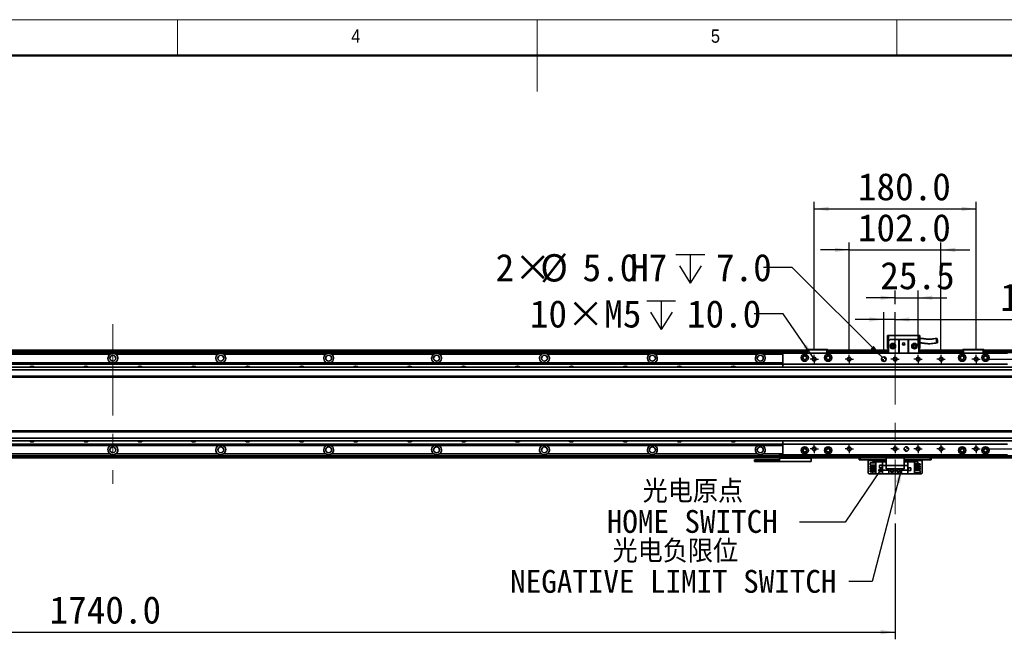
# Model space of a CAD drawing. Header units: millimetres. Extents: x 40 to 3320, y 40 to 2336.
# Tile 7 of 10: x 1105 to 2200, y 1647 to 2336. Entities that reach past the tile are written whole.
import ezdxf

# ---------------------------------------------------------------- set-up
doc = ezdxf.new("R2010")
doc.units = ezdxf.units.MM
doc.header["$LTSCALE"] = 8
doc.linetypes.add('CENTERX2', pattern=[20.32, 12.7, -2.54, 2.54, -2.54])
doc.layers.add('黑色实线', color=7, linetype='Continuous')
doc.styles.add('SLDTEXTSTYLE1', font='Gothic.ttf', dxfattribs={"width": 0.913})
doc.styles.add('SLDTEXTSTYLE8', font='txt')
doc.styles.add('SLDTEXTSTYLE9', font='txt', dxfattribs={"bigfont": 'bigfont'})
doc.dimstyles.new('SLDDIMSTYLE0', dxfattribs={"dimtxt": 30.4, "dimasz": 16, "dimexe": 0, "dimexo": 0.0625, "dimgap": 7.6, "dimtad": 2, "dimdec": 1, "dimrnd": 1e-09, "dimzin": 4, "dimdsep": 46, "dimtxsty": 'SLDTEXTSTYLE8', "dimsah": 1, "dimcen": 0.09, "dimadec": 0, "dimazin": 1, "dimtfac": 1, "dimtdec": 1, "dimtmove": 0, "dimatfit": 0, "dimfxl": 0, "dimfrac": 2, "dimtolj": 1, "dimtzin": 12, "dimarcsym": 0})
doc.dimstyles.new('SLDDIMSTYLE1', dxfattribs={"dimtxt": 30.4, "dimasz": 16, "dimexe": 0, "dimexo": 0.0625, "dimgap": 7.6, "dimtad": 2, "dimdec": 1, "dimrnd": 1e-09, "dimzin": 12, "dimdsep": 46, "dimtxsty": 'SLDTEXTSTYLE8', "dimsah": 1, "dimcen": 0.09, "dimadec": 0, "dimazin": 3, "dimtfac": 1, "dimtdec": 1, "dimtmove": 0, "dimatfit": 0, "dimfxl": 0, "dimfrac": 2, "dimtolj": 1, "dimtzin": 12, "dimarcsym": 0})
doc.dimstyles.new('SLDDIMSTYLE2', dxfattribs={"dimtxt": 0.18, "dimasz": 16, "dimexe": 0, "dimexo": 0.0625, "dimgap": 0, "dimtad": 0, "dimtih": 1, "dimtoh": 1, "dimdec": 0, "dimrnd": 1e-09, "dimzin": 0, "dimdsep": 46, "dimtxsty": 'Standard', "dimsah": 1, "dimcen": 0.09, "dimadec": 0, "dimazin": 0, "dimtfac": 16, "dimtdec": 0, "dimtofl": 0, "dimtmove": 0, "dimatfit": 3, "dimfxl": 0, "dimfrac": 2, "dimtolj": 1, "dimtzin": 0, "dimarcsym": 0})
doc.dimstyles.new('SLDDIMSTYLE3', dxfattribs={"dimtxt": 30.4, "dimasz": 16, "dimexe": 0, "dimexo": 0.0625, "dimgap": 7.6, "dimtad": 0, "dimtih": 1, "dimtoh": 1, "dimdec": 1, "dimrnd": 1e-09, "dimzin": 4, "dimdsep": 46, "dimtxsty": 'SLDTEXTSTYLE8', "dimsah": 1, "dimcen": 0, "dimadec": 0, "dimazin": 1, "dimtfac": 1, "dimtdec": 1, "dimtofl": 0, "dimtmove": 0, "dimatfit": 3, "dimfxl": 0, "dimfrac": 2, "dimtolj": 1, "dimtzin": 12, "dimarcsym": 0})
doc.dimstyles.new('SLDDIMSTYLE4', dxfattribs={"dimtxt": 30.4, "dimasz": 16, "dimexe": 0, "dimexo": 0.0625, "dimgap": 7.6, "dimtad": 0, "dimtih": 1, "dimtoh": 1, "dimdec": 1, "dimrnd": 1e-09, "dimzin": 12, "dimdsep": 46, "dimtxsty": 'SLDTEXTSTYLE8', "dimsah": 1, "dimcen": 0, "dimadec": 0, "dimazin": 3, "dimtfac": 1, "dimtdec": 1, "dimtofl": 0, "dimtmove": 0, "dimatfit": 3, "dimfxl": 0, "dimfrac": 2, "dimtolj": 1, "dimtzin": 12, "dimarcsym": 0})
doc.dimstyles.new('SLDDIMSTYLE5', dxfattribs={"dimtxt": 30.4, "dimasz": 16, "dimexe": 0, "dimexo": 0.0625, "dimgap": 7.6, "dimtad": 2, "dimdec": 1, "dimrnd": 1e-09, "dimzin": 4, "dimdsep": 46, "dimtxsty": 'SLDTEXTSTYLE8', "dimsah": 1, "dimcen": 0.09, "dimadec": 0, "dimazin": 1, "dimtfac": 1, "dimtdec": 1, "dimtofl": 0, "dimtmove": 0, "dimatfit": 3, "dimfxl": 0, "dimfrac": 2, "dimtolj": 1, "dimtzin": 12, "dimarcsym": 0})
doc.dimstyles.new('SLDDIMSTYLE6', dxfattribs={"dimtxt": 0.18, "dimasz": 4.8, "dimexe": 0, "dimexo": 0.0625, "dimgap": 0, "dimtad": 0, "dimtih": 1, "dimtoh": 1, "dimdec": 0, "dimrnd": 1e-09, "dimzin": 0, "dimdsep": 46, "dimtxsty": 'Standard', "dimblk1": 'DOT', "dimblk2": 'DOT', "dimsah": 1, "dimcen": 0.09, "dimadec": 0, "dimazin": 0, "dimtfac": 4.8, "dimtdec": 0, "dimtofl": 0, "dimtmove": 0, "dimatfit": 3, "dimldrblk": 'DOT', "dimfxl": 0, "dimfrac": 2, "dimtolj": 1, "dimtzin": 0, "dimarcsym": 0})

# ---------------------------------------------------------------- blocks, each defined once
blk = doc.blocks.new('_D_7')
at = {"layer": '黑色实线'}
for p, q in [((2027.2, 1968.5), (2027.2, 2087.9)), ((2129.2, 1968.5), (2129.2, 2087.9)), ((2027.2, 2079.9), (1995.2, 2079.9)), ((2027.2, 2079.9), (2129.2, 2079.9)), ((2129.2, 2079.9), (2161.2, 2079.9))]:
    blk.add_line(p, q, dxfattribs=at)
for points in [[(2027.2, 2079.9), (2011.2, 2082.3), (2011.2, 2077.5)], [(2129.2, 2079.9), (2145.2, 2077.5), (2145.2, 2082.3)]]:
    blk.add_solid(points, dxfattribs=at)
at = {"layer": '黑色实线', "insert": (2036.8, 2119.8), "char_height": 30.4, "attachment_point": 1, "style": 'SLDTEXTSTYLE8'}
blk.add_mtext('102.0', dxfattribs=at)
blk = doc.blocks.new('_D_8')
at = {"layer": '黑色实线'}
for p, q in [((1988.2, 1968.5), (1988.2, 2133.5)), ((1988.2, 2125.5), (2168.2, 2125.5)), ((2168.2, 1968.5), (2168.2, 2133.5))]:
    blk.add_line(p, q, dxfattribs=at)
for points in [[(1988.2, 2125.5), (2004.2, 2123.1), (2004.2, 2127.9)], [(2168.2, 2125.5), (2152.2, 2127.9), (2152.2, 2123.1)]]:
    blk.add_solid(points, dxfattribs=at)
at = {"layer": '黑色实线', "insert": (2036.8, 2165.4), "char_height": 30.4, "attachment_point": 1, "style": 'SLDTEXTSTYLE8'}
blk.add_mtext('180.0', dxfattribs=at)
blk = doc.blocks.new('_D_9')
at = {"layer": '黑色实线'}
for p, q in [((2336.2, 1958.4), (2336.2, 1990.4)), ((2178.4, 1958.4), (2344.2, 1958.4)), ((2336.2, 1958.4), (2336.2, 1858.4)), ((2178.4, 1858.4), (2344.2, 1858.4)), ((2336.2, 1858.4), (2336.2, 1826.4))]:
    blk.add_line(p, q, dxfattribs=at)
for points in [[(2336.2, 1958.4), (2338.6, 1974.4), (2333.8, 1974.4)], [(2336.2, 1858.4), (2333.8, 1842.4), (2338.6, 1842.4)]]:
    blk.add_solid(points, dxfattribs=at)
at = {"layer": '黑色实线', "insert": (2296.4, 1852.3), "char_height": 30.4, "attachment_point": 1, "rotation": 90, "style": 'SLDTEXTSTYLE8'}
blk.add_mtext('100.0', dxfattribs=at)
blk = doc.blocks.new('SW_SYMBOL_HOLE_DEPTH')
at = {"layer": '黑色实线', "color": 0}
for p, q in [((0, 7000), (6400, 7000)), ((3200, 7000), (3200, 600)), ((800, 4440), (3200, 600)), ((5600, 4440), (3200, 600))]:
    blk.add_line(p, q, dxfattribs=at)
blk = doc.blocks.new('_D_10')
at = {"layer": '黑色实线'}
for p, q in [((1963.9, 2060.2), (1931.9, 2060.2)), ((2064, 1960.1), (1963.9, 2060.2))]:
    blk.add_line(p, q, dxfattribs=at)
blk.add_solid([(2064, 1960.1), (2054.4, 1973.1), (2051, 1969.7)], dxfattribs=at)
at = {"layer": '黑色实线', "xscale": 0.004985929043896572, "yscale": 0.004985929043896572, "zscale": 0.004985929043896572}
blk.add_blockref('SW_SYMBOL_HOLE_DEPTH', (1834.5, 2040), dxfattribs=at)
at = {"layer": '黑色实线', "char_height": 30.4, "attachment_point": 1, "style": 'SLDTEXTSTYLE8'}
for s, insert in [('2×', (1633.9, 2075.4)), ('%%c', (1683.6, 2075.1)), ('5.0', (1730.6, 2075.4)), ('H7', (1783.5, 2075.4)), ('7.0', (1879, 2075.4))]:
    blk.add_mtext(s, dxfattribs=dict(at, insert=insert))
blk = doc.blocks.new('_D_11')
at = {"layer": '黑色实线'}
for p, q in [((2078.2, 2026.6), (2046.2, 2026.6)), ((2078.2, 2019.5), (2078.2, 2034.6)), ((2078.2, 2026.6), (2103.7, 2026.6)), ((2103.7, 1973.2), (2103.7, 2034.6)), ((2103.7, 2026.6), (2135.7, 2026.6))]:
    blk.add_line(p, q, dxfattribs=at)
for points in [[(2078.2, 2026.6), (2062.2, 2029), (2062.2, 2024.2)], [(2103.7, 2026.6), (2119.7, 2024.2), (2119.7, 2029)]]:
    blk.add_solid(points, dxfattribs=at)
at = {"layer": '黑色实线', "insert": (2061.7, 2066.5), "char_height": 30.4, "attachment_point": 1, "style": 'SLDTEXTSTYLE8'}
blk.add_mtext('25.5', dxfattribs=at)
blk = doc.blocks.new('_D_12')
at = {"layer": '黑色实线'}
for p, q in [((2065.7, 1968.5), (2065.7, 2010.5)), ((2078.2, 1973.2), (2078.2, 2010.5)), ((2065.7, 2002.5), (2033.7, 2002.5)), ((2078.2, 2002.5), (2065.7, 2002.5)), ((2078.2, 2002.5), (2270.2, 2002.5))]:
    blk.add_line(p, q, dxfattribs=at)
for points in [[(2065.7, 2002.5), (2049.7, 2004.9), (2049.7, 2000.1)], [(2078.2, 2002.5), (2094.2, 2000.1), (2094.2, 2004.9)]]:
    blk.add_solid(points, dxfattribs=at)
at = {"layer": '黑色实线', "insert": (2195.3, 2042.4), "char_height": 30.4, "attachment_point": 1, "style": 'SLDTEXTSTYLE8'}
blk.add_mtext('12.5', dxfattribs=at)
blk = doc.blocks.new('_D_13')
at = {"layer": '黑色实线'}
for p, q in [((1953.6, 2008.6), (1921.6, 2008.6)), ((1987.1, 1960.1), (1953.6, 2008.6))]:
    blk.add_line(p, q, dxfattribs=at)
blk.add_solid([(1987.1, 1960.1), (1979.9, 1974.6), (1976, 1971.9)], dxfattribs=at)
at = {"layer": '黑色实线', "xscale": 0.004985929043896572, "yscale": 0.004985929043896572, "zscale": 0.004985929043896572}
blk.add_blockref('SW_SYMBOL_HOLE_DEPTH', (1802.2, 1988.4), dxfattribs=at)
at = {"layer": '黑色实线', "char_height": 30.4, "attachment_point": 1, "style": 'SLDTEXTSTYLE8'}
for s, insert in [('10×M5', (1672, 2023.9)), ('10.0', (1846.7, 2023.9))]:
    blk.add_mtext(s, dxfattribs=dict(at, insert=insert))
blk = doc.blocks.new('_D_20')
at = {"layer": '黑色实线'}
for p, q in [((2078.2, 1775.6), (2078.2, 1646.6)), ((338.2, 1771.8), (338.2, 1646.6)), ((338.2, 1654.6), (2078.2, 1654.6))]:
    blk.add_line(p, q, dxfattribs=at)
for points in [[(338.2, 1654.6), (354.2, 1652.2), (354.2, 1657)], [(2078.2, 1654.6), (2062.2, 1657), (2062.2, 1652.2)]]:
    blk.add_solid(points, dxfattribs=at)
at = {"layer": '黑色实线', "insert": (1137.8, 1694.5), "char_height": 30.4, "attachment_point": 1, "style": 'SLDTEXTSTYLE8'}
blk.add_mtext('1740.0', dxfattribs=at)
blk = doc.blocks.new('SW_NOTE_5')
at = {"layer": '黑色实线', "color": 0, "char_height": 25.4, "attachment_point": 2}
for s, insert, style in [('光电原点', (-118.5, 46.9), 'SLDTEXTSTYLE9'), ('HOME SWITCH', (-119.2, 13.4), 'SLDTEXTSTYLE8')]:
    blk.add_mtext(s, dxfattribs=dict(at, insert=insert, style=style))
blk = doc.blocks.new('_DOT')
at = {"color": 0, "linetype": 'ByBlock', "lineweight": -2}
blk.add_line((-0.5, 0), (-1, 0), dxfattribs=at)
at = {"color": 0, "linetype": 'ByBlock', "const_width": 0.5}
blk.add_lwpolyline([(-0.25, 0, 1), (0.25, 0, 1)], format="xyb", close=True, dxfattribs=at)
blk = doc.blocks.new('SW_NOTE_6')
at = {"layer": '黑色实线', "color": 0, "char_height": 25.4, "attachment_point": 2}
for s, insert, style in [('光电负限位', (-193, 46.4), 'SLDTEXTSTYLE9'), ('NEGATIVE LIMIT SWITCH', (-195.3, 12.8), 'SLDTEXTSTYLE8')]:
    blk.add_mtext(s, dxfattribs=dict(at, insert=insert, style=style))
blk = doc.blocks.new('SW_CENTERMARKSYMBOL_0')
at = {"layer": '黑色实线', "color": 0}
for p, q in [((-2.54, 0), (-4.64, 0)), ((0, 0), (-2.54, 0)), ((0, 2.54), (0, 4.64)), ((0, 0), (0, 2.54)), ((0, 0), (0, -2.54)), ((0, 0), (2.54, 0)), ((2.54, 0), (4.64, 0)), ((0, -2.54), (0, -4.64))]:
    blk.add_line(p, q, dxfattribs=at)
blk = doc.blocks.new('SW_CENTERMARKSYMBOL_1')
at = {"layer": '黑色实线', "color": 0}
for p, q in [((-2.54, 0), (-4.64, 0)), ((0, 0), (-2.54, 0)), ((0, 2.54), (0, 4.64)), ((0, 0), (0, 2.54)), ((0, 0), (0, -2.54)), ((0, 0), (2.54, 0)), ((2.54, 0), (4.64, 0)), ((0, -2.54), (0, -4.64))]:
    blk.add_line(p, q, dxfattribs=at)
blk = doc.blocks.new('SW_CENTERMARKSYMBOL_2')
at = {"layer": '黑色实线', "color": 0}
for p, q in [((-2.54, 0), (-4.64, 0)), ((0, 0), (-2.54, 0)), ((0, 2.54), (0, 4.64)), ((0, 0), (0, 2.54)), ((0, 0), (0, -2.54)), ((0, 0), (2.54, 0)), ((2.54, 0), (4.64, 0)), ((0, -2.54), (0, -4.64))]:
    blk.add_line(p, q, dxfattribs=at)
blk = doc.blocks.new('SW_CENTERMARKSYMBOL_3')
at = {"layer": '黑色实线', "color": 0}
for p, q in [((-2.54, 0), (-4.64, 0)), ((0, 0), (-2.54, 0)), ((0, 2.54), (0, 4.64)), ((0, 0), (0, 2.54)), ((0, 0), (0, -2.54)), ((0, 0), (2.54, 0)), ((2.54, 0), (4.64, 0)), ((0, -2.54), (0, -4.64))]:
    blk.add_line(p, q, dxfattribs=at)
blk = doc.blocks.new('SW_CENTERMARKSYMBOL_4')
at = {"layer": '黑色实线', "color": 0}
for p, q in [((-2.54, 0), (-4.64, 0)), ((0, 0), (-2.54, 0)), ((0, 2.54), (0, 4.64)), ((0, 0), (0, 2.54)), ((0, 0), (0, -2.54)), ((0, 0), (2.54, 0)), ((2.54, 0), (4.64, 0)), ((0, -2.54), (0, -4.64))]:
    blk.add_line(p, q, dxfattribs=at)
blk = doc.blocks.new('SW_CENTERMARKSYMBOL_5')
at = {"layer": '黑色实线', "color": 0}
for p, q in [((-2.54, 0), (-4.64, 0)), ((0, 0), (-2.54, 0)), ((0, 2.54), (0, 4.64)), ((0, 0), (0, 2.54)), ((0, 0), (0, -2.54)), ((0, 0), (2.54, 0)), ((2.54, 0), (4.64, 0)), ((0, -2.54), (0, -4.64))]:
    blk.add_line(p, q, dxfattribs=at)
blk = doc.blocks.new('SW_CENTERMARKSYMBOL_6')
at = {"layer": '黑色实线', "color": 0}
for p, q in [((-2.54, 0), (-4.64, 0)), ((0, 0), (-2.54, 0)), ((0, 2.54), (0, 4.64)), ((0, 0), (0, 2.54)), ((0, 0), (0, -2.54)), ((0, 0), (2.54, 0)), ((2.54, 0), (4.64, 0)), ((0, -2.54), (0, -4.64))]:
    blk.add_line(p, q, dxfattribs=at)
blk = doc.blocks.new('SW_CENTERMARKSYMBOL_7')
at = {"layer": '黑色实线', "color": 0}
for p, q in [((-2.54, 0), (-4.64, 0)), ((0, 0), (-2.54, 0)), ((0, 2.54), (0, 4.64)), ((0, 0), (0, 2.54)), ((0, 0), (0, -2.54)), ((0, 0), (2.54, 0)), ((2.54, 0), (4.64, 0)), ((0, -2.54), (0, -4.64))]:
    blk.add_line(p, q, dxfattribs=at)
blk = doc.blocks.new('SW_CENTERMARKSYMBOL_8')
at = {"layer": '黑色实线', "color": 0}
for p, q in [((-2.54, 0), (-4.64, 0)), ((0, 0), (-2.54, 0)), ((0, 2.54), (0, 4.64)), ((0, 0), (0, 2.54)), ((0, 0), (0, -2.54)), ((0, 0), (2.54, 0)), ((2.54, 0), (4.64, 0)), ((0, -2.54), (0, -4.64))]:
    blk.add_line(p, q, dxfattribs=at)
blk = doc.blocks.new('SW_CENTERMARKSYMBOL_9')
at = {"layer": '黑色实线', "color": 0}
for p, q in [((-2.54, 0), (-4.64, 0)), ((0, 0), (-2.54, 0)), ((0, 2.54), (0, 4.64)), ((0, 0), (0, 2.54)), ((0, 0), (0, -2.54)), ((0, 0), (2.54, 0)), ((2.54, 0), (4.64, 0)), ((0, -2.54), (0, -4.64))]:
    blk.add_line(p, q, dxfattribs=at)
blk = doc.blocks.new('SW_CENTERMARKSYMBOL_10')
at = {"layer": '黑色实线', "color": 0}
for p, q in [((-2.54, 0), (-4.64, 0)), ((0, 0), (-2.54, 0)), ((0, 2.54), (0, 4.64)), ((0, 0), (0, 2.54)), ((0, 0), (0, -2.54)), ((0, 0), (2.54, 0)), ((2.54, 0), (4.64, 0)), ((0, -2.54), (0, -4.64))]:
    blk.add_line(p, q, dxfattribs=at)
blk = doc.blocks.new('SW_CENTERMARKSYMBOL_11')
at = {"layer": '黑色实线', "color": 0}
for p, q in [((-2.54, 0), (-4.64, 0)), ((0, 0), (-2.54, 0)), ((0, 2.54), (0, 4.64)), ((0, 0), (0, 2.54)), ((0, 0), (0, -2.54)), ((0, 0), (2.54, 0)), ((2.54, 0), (4.64, 0)), ((0, -2.54), (0, -4.64))]:
    blk.add_line(p, q, dxfattribs=at)
blk = doc.blocks.new('SW_DOWELSYMBOL_0')
at = {"linetype": 'Continuous', "lineweight": 18}
h = blk.add_hatch(color=0, dxfattribs=at)
edge = h.paths.add_edge_path(flags=0)
edge.add_arc((0, 0), 2.5, 180, 270)
edge.add_line((0, -2.5), (0, 0))
edge.add_line((0, 0), (-2.5, 0))
h = blk.add_hatch(color=0, dxfattribs=at)
edge = h.paths.add_edge_path(flags=0)
edge.add_arc((0, 0), 2.5, 0, 90)
edge.add_line((0, 2.5), (0, 0))
edge.add_line((0, 0), (2.5, 0))
at = {"layer": '黑色实线', "color": 0}
blk.add_circle((0, 0), 2.5, dxfattribs=at)
blk = doc.blocks.new('SW_DOWELSYMBOL_1')
at = {"linetype": 'Continuous', "lineweight": 18}
h = blk.add_hatch(color=0, dxfattribs=at)
edge = h.paths.add_edge_path(flags=0)
edge.add_arc((0, 0), 2.5, 180, 270)
edge.add_line((0, -2.5), (0, 0))
edge.add_line((0, 0), (-2.5, 0))
h = blk.add_hatch(color=0, dxfattribs=at)
edge = h.paths.add_edge_path(flags=0)
edge.add_arc((0, 0), 2.5, 0, 90)
edge.add_line((0, 2.5), (0, 0))
edge.add_line((0, 0), (2.5, 0))
at = {"layer": '黑色实线', "color": 0}
blk.add_circle((0, 0), 2.5, dxfattribs=at)

msp = doc.modelspace()

# ---------------------------------------------------------------- linework, layer by layer
at = {"color": 7, "linetype": 'Continuous', "lineweight": 18}
for p, q in [((3320, 2336), (40, 2336)), ((1280, 2296), (1280, 2336)), ((1680, 2336), (1680, 2256)), ((2080, 2296), (2080, 2336)), ((80, 2296), (3280, 2296))]:
    msp.add_line(p, q, dxfattribs=at)
at = {"color": 7, "linetype": 'Continuous', "lineweight": 50}
msp.add_line((3280, 2296), (80, 2296), dxfattribs=at)
at = {"color": 7, "linetype": 'Continuous', "lineweight": 35}
for p, q in [((2069.75, 1984.66), (2070.75, 1984.66)), ((2069.75, 1984.66), (2069.75, 1970.26)), ((2070.75, 1978.26), (2070.75, 1984.66)), ((2070.75, 1984.66), (2104.75, 1984.66)), ((2104.75, 1984.66), (2105.75, 1984.66)), ((2104.75, 1984.66), (2104.75, 1978.26)), ((2105.75, 1970.26), (2105.75, 1984.66)), ((2072.75, 1980.26), (2070.75, 1978.26)), ((2070.75, 1978.26), (2070.75, 1964.86)), ((2072.75, 1980.26), (2082.25, 1980.26)), ((2082.25, 1964.86), (2082.25, 1980.26)), ((2082.25, 1980.26), (2082.75, 1980.26)), ((2082.75, 1980.26), (2082.75, 1964.86)), ((2092.75, 1980.26), (2082.75, 1980.26)), ((2092.75, 1964.86), (2092.75, 1980.26)), ((2092.75, 1980.26), (2093.25, 1980.26)), ((2093.25, 1980.26), (2102.75, 1980.26)), ((2093.25, 1980.26), (2093.25, 1964.86)), ((2104.75, 1978.26), (2102.75, 1980.26)), ((2104.75, 1978.26), (2104.75, 1964.86)), ((1979.25, 1968.36), (437.25, 1968.36)), ((437.25, 1968.16), (1979.25, 1968.16)), ((437.25, 1967.96), (1979.25, 1967.96)), ((1979.25, 1967.86), (437.25, 1967.86)), ((1979.25, 1965.86), (437.25, 1965.86)), ((1205.08, 1963.86), (1091.42, 1963.86)), ((1325.08, 1963.86), (1211.42, 1963.86)), ((1445.08, 1963.86), (1331.42, 1963.86)), ((1565.08, 1963.86), (1451.42, 1963.86)), ((1685.08, 1963.86), (1571.42, 1963.86)), ((1805.08, 1963.86), (1691.42, 1963.86)), ((1925.08, 1963.86), (1811.42, 1963.86)), ((2203.25, 1964.86), (1953.25, 1964.86)), ((1953.25, 1964.86), (1953.25, 1952.86)), ((1979.25, 1968.56), (1979.55, 1968.86)), ((1980.25, 1968.56), (1979.25, 1968.56)), ((1979.25, 1964.86), (1979.25, 1968.56)), ((1979.55, 1968.86), (1980.37, 1968.86)), ((1980.25, 1968.56), (1980.37, 1968.86)), ((2002.25, 1968.56), (1980.25, 1968.56)), ((1980.25, 1968.56), (1980.25, 1964.86)), ((1980.37, 1968.86), (2002.12, 1968.86)), ((2002.12, 1968.86), (2002.95, 1968.86)), ((2002.25, 1968.56), (2002.12, 1968.86)), ((2003.25, 1968.56), (2002.25, 1968.56)), ((2002.25, 1964.86), (2002.25, 1968.56)), ((2002.95, 1968.86), (2003.25, 1968.56)), ((2003.25, 1968.56), (2003.25, 1964.86)), ((2070.75, 1968.36), (2003.25, 1968.36)), ((2003.25, 1968.16), (2070.75, 1968.16)), ((2003.25, 1967.96), (2070.75, 1967.96)), ((2070.75, 1967.86), (2003.25, 1967.86)), ((2070.75, 1965.86), (2003.25, 1965.86)), ((2069.75, 1970.26), (2070.75, 1970.26)), ((2104.75, 1970.26), (2105.75, 1970.26)), ((2153.25, 1968.36), (2104.75, 1968.36)), ((2104.75, 1968.16), (2138.25, 1968.16)), ((2104.75, 1967.96), (2138.25, 1967.96)), ((2153.25, 1967.86), (2104.75, 1967.86)), ((2153.25, 1965.86), (2104.75, 1965.86)), ((2138.25, 1968.16), (2138.25, 1967.96)), ((2138.25, 1967.86), (2138.25, 1967.96)), ((2153.25, 1968.56), (2153.55, 1968.86)), ((2153.25, 1964.86), (2153.25, 1968.56)), ((2154.25, 1968.56), (2153.25, 1968.56)), ((2153.55, 1968.86), (2154.37, 1968.86)), ((2154.25, 1968.56), (2154.37, 1968.86)), ((2154.25, 1968.56), (2154.25, 1964.86)), ((2176.25, 1968.56), (2154.25, 1968.56)), ((2154.37, 1968.86), (2176.12, 1968.86)), ((2176.12, 1968.86), (2176.95, 1968.86)), ((2176.25, 1968.56), (2176.12, 1968.86)), ((2177.25, 1968.56), (2176.25, 1968.56)), ((2176.25, 1964.86), (2176.25, 1968.56)), ((2176.95, 1968.86), (2177.25, 1968.56)), ((2177.25, 1968.56), (2177.25, 1964.86)), ((2244.25, 1968.36), (2177.25, 1968.36)), ((2244.25, 1967.86), (2177.25, 1967.86)), ((2244.25, 1965.86), (2177.25, 1965.86)), ((2223.75, 1949.36), (192.75, 1949.36)), ((463.25, 1954.36), (1953.25, 1954.36)), ((463.25, 1954.07), (1953.25, 1954.07)), ((463.25, 1953.17), (1953.25, 1953.17)), ((463.25, 1952.87), (1953.25, 1952.87)), ((2203.25, 1952.86), (1953.25, 1952.86)), ((1953.25, 1952.86), (1953.25, 1949.36)), ((2223.75, 1946.36), (192.75, 1946.36)), ((2223.75, 1939.36), (192.75, 1939.36)), ((192.75, 1938.36), (2223.75, 1938.36)), ((2223.75, 1878.36), (192.75, 1878.36)), ((2223.75, 1877.36), (192.75, 1877.36)), ((2223.75, 1870.36), (192.75, 1870.36)), ((2223.75, 1867.36), (192.75, 1867.36)), ((463.25, 1863.85), (1953.25, 1863.85)), ((463.25, 1863.56), (1953.25, 1863.56)), ((463.25, 1862.66), (1953.25, 1862.66)), ((463.25, 1862.37), (1953.25, 1862.37)), ((1953.25, 1867.36), (1953.25, 1863.86)), ((2203.25, 1863.86), (1953.25, 1863.86)), ((1953.25, 1863.86), (1953.25, 1851.86)), ((1949.75, 1850.87), (468.75, 1850.87)), ((1205.08, 1852.87), (1091.42, 1852.87)), ((1325.08, 1852.87), (1211.42, 1852.87)), ((1445.08, 1852.87), (1331.42, 1852.87)), ((1565.08, 1852.87), (1451.42, 1852.87)), ((1685.08, 1852.87), (1571.42, 1852.87)), ((1805.08, 1852.87), (1691.42, 1852.87)), ((1925.08, 1852.87), (1811.42, 1852.87)), ((1949.75, 1849.86), (1949.75, 1851.86)), ((1949.75, 1851.86), (1950.75, 1851.86)), ((1950.75, 1851.86), (1950.75, 1849.86)), ((1950.75, 1851.86), (1953.25, 1851.86)), ((2203.25, 1851.86), (1953.25, 1851.86)), ((1983.75, 1849.86), (1983.75, 1851.86)), ((1984.75, 1851.86), (1984.75, 1849.86)), ((2068.25, 1850.87), (1984.75, 1850.87)), ((2068.25, 1849.86), (2068.25, 1851.86)), ((2069.25, 1851.86), (2069.25, 1849.86)), ((2087.25, 1849.86), (2087.25, 1851.86)), ((2088.25, 1851.86), (2088.25, 1849.86)), ((2244.25, 1850.87), (2088.25, 1850.87)), ((1949.75, 1848.36), (468.75, 1848.36)), ((1921.75, 1844.36), (1921.75, 1846.36)), ((1921.75, 1846.36), (1922.75, 1846.36)), ((1922.75, 1844.36), (1921.75, 1844.36)), ((1922.75, 1846.36), (1922.75, 1844.36)), ((1922.75, 1846.36), (1947.75, 1846.36)), ((1922.75, 1844.36), (1947.75, 1844.36)), ((1947.75, 1844.36), (1947.75, 1846.36)), ((1947.75, 1846.36), (1949.75, 1846.36)), ((1949.75, 1844.36), (1947.75, 1844.36)), ((1950.75, 1849.86), (1949.75, 1849.86)), ((1949.75, 1848.03), (1949.75, 1849.86)), ((1949.75, 1848.03), (1984.75, 1848.03)), ((1949.75, 1844.36), (1949.75, 1848.03)), ((1984.75, 1844.36), (1949.75, 1844.36)), ((1950.75, 1849.86), (1983.75, 1849.86)), ((1984.75, 1849.86), (1983.75, 1849.86)), ((1984.75, 1849.86), (1984.75, 1848.03)), ((2068.25, 1848.36), (1984.75, 1848.36)), ((1984.75, 1848.03), (1984.75, 1844.36)), ((2038.25, 1846.36), (2038.25, 1848.36)), ((2039.25, 1846.36), (2038.25, 1846.36)), ((2039.25, 1848.36), (2039.25, 1846.36)), ((2068.25, 1846.36), (2039.25, 1846.36)), ((2048.25, 1846.36), (2048.25, 1845.36)), ((2048.25, 1831.56), (2048.25, 1845.36)), ((2050.55, 1840.42), (2050.55, 1842.92)), ((2050.55, 1842.92), (2056.75, 1842.92)), ((2050.55, 1840.42), (2056.75, 1840.42)), ((2052.95, 1842.92), (2052.95, 1843.86)), ((2052.95, 1843.86), (2056.75, 1843.86)), ((2052.95, 1839.38), (2052.95, 1840.42)), ((2056.75, 1830.56), (2056.75, 1844.16)), ((2056.75, 1844.16), (2064.3, 1844.16)), ((2064.05, 1840.46), (2060.85, 1840.46)), ((2060.85, 1840.46), (2060.85, 1837.26)), ((2063.95, 1840.36), (2060.95, 1840.36)), ((2060.95, 1840.36), (2060.95, 1837.36)), ((2063.95, 1837.36), (2063.95, 1840.36)), ((2064.05, 1837.26), (2064.05, 1840.46)), ((2068.25, 1844.16), (2064.3, 1844.16)), ((2064.3, 1844.16), (2064.3, 1839.86)), ((2068.25, 1839.86), (2064.3, 1839.86)), ((2064.3, 1834.86), (2064.3, 1839.86)), ((2069.25, 1849.86), (2068.25, 1849.86)), ((2068.25, 1848.36), (2068.25, 1849.86)), ((2088.25, 1848.36), (2068.25, 1848.36)), ((2068.25, 1848.36), (2068.25, 1839.86)), ((2068.25, 1839.86), (2088.25, 1839.86)), ((2068.25, 1836.36), (2068.25, 1839.86)), ((2087.25, 1849.86), (2069.25, 1849.86)), ((2088.25, 1849.86), (2087.25, 1849.86)), ((2088.25, 1849.86), (2088.25, 1848.36)), ((2088.25, 1848.36), (2088.25, 1839.86)), ((2244.25, 1848.36), (2088.25, 1848.36)), ((2117.25, 1846.36), (2088.25, 1846.36)), ((2092.2, 1844.16), (2088.25, 1844.16)), ((2092.2, 1839.86), (2088.25, 1839.86)), ((2088.25, 1839.86), (2088.25, 1836.36)), ((2092.2, 1839.86), (2092.2, 1844.16)), ((2099.75, 1844.16), (2092.2, 1844.16)), ((2092.2, 1839.86), (2092.2, 1834.86)), ((2099.75, 1844.16), (2099.75, 1830.56)), ((2103.55, 1843.86), (2099.75, 1843.86)), ((2105.95, 1841.92), (2099.75, 1841.92)), ((2105.95, 1840.42), (2099.75, 1840.42)), ((2103.55, 1843.86), (2103.55, 1841.92)), ((2103.55, 1840.42), (2103.55, 1839.38)), ((2105.95, 1841.92), (2105.95, 1840.42)), ((2108.25, 1845.36), (2108.25, 1846.36)), ((2108.25, 1845.36), (2108.25, 1831.56)), ((2117.25, 1846.36), (2117.25, 1848.36)), ((2118.25, 1846.36), (2117.25, 1846.36)), ((2118.25, 1848.36), (2118.25, 1846.36)), ((2048.25, 1831.56), (2049.25, 1830.56)), ((2056.75, 1830.56), (2049.25, 1830.56)), ((2050.55, 1837.88), (2050.55, 1839.38)), ((2050.55, 1839.38), (2056.75, 1839.38)), ((2050.55, 1837.88), (2056.75, 1837.88)), ((2050.55, 1836.84), (2056.75, 1836.84)), ((2050.55, 1835.34), (2050.55, 1836.84)), ((2050.55, 1835.34), (2056.75, 1835.34)), ((2050.55, 1834.3), (2056.75, 1834.3)), ((2050.55, 1832.8), (2050.55, 1834.3)), ((2050.55, 1832.8), (2056.75, 1832.8)), ((2052.95, 1836.84), (2052.95, 1837.88)), ((2052.95, 1834.3), (2052.95, 1835.34)), ((2052.95, 1830.86), (2052.95, 1832.8)), ((2052.95, 1830.86), (2056.75, 1830.86)), ((2056.75, 1830.56), (2064.3, 1830.56)), ((2060.85, 1837.26), (2064.05, 1837.26)), ((2060.95, 1837.36), (2063.95, 1837.36)), ((2064.3, 1834.86), (2071.25, 1834.86)), ((2064.3, 1834.86), (2064.3, 1830.56)), ((2064.3, 1830.56), (2071.25, 1830.56)), ((2088.25, 1836.36), (2068.25, 1836.36)), ((2071.25, 1836.36), (2071.25, 1834.86)), ((2071.25, 1830.56), (2071.25, 1834.86)), ((2078.25, 1830.56), (2071.25, 1830.56)), ((2078.25, 1836.36), (2078.25, 1830.56)), ((2078.25, 1830.56), (2085.25, 1830.56)), ((2085.25, 1834.86), (2085.25, 1836.36)), ((2085.25, 1834.86), (2092.2, 1834.86)), ((2085.25, 1834.86), (2085.25, 1830.56)), ((2085.25, 1830.56), (2092.2, 1830.56)), ((2092.2, 1830.56), (2092.2, 1834.86)), ((2099.75, 1830.56), (2092.2, 1830.56)), ((2095.65, 1837.46), (2092.45, 1837.46)), ((2092.45, 1837.46), (2092.45, 1834.26)), ((2092.45, 1834.26), (2095.65, 1834.26)), ((2092.55, 1837.36), (2092.55, 1834.36)), ((2095.55, 1837.36), (2092.55, 1837.36)), ((2092.55, 1834.36), (2095.55, 1834.36)), ((2095.55, 1834.36), (2095.55, 1837.36)), ((2095.65, 1834.26), (2095.65, 1837.46)), ((2105.95, 1839.38), (2099.75, 1839.38)), ((2105.95, 1837.88), (2099.75, 1837.88)), ((2105.95, 1836.84), (2099.75, 1836.84)), ((2105.95, 1835.34), (2099.75, 1835.34)), ((2105.95, 1834.3), (2099.75, 1834.3)), ((2105.95, 1831.8), (2099.75, 1831.8)), ((2103.55, 1830.86), (2099.75, 1830.86)), ((2107.25, 1830.56), (2099.75, 1830.56)), ((2103.55, 1837.88), (2103.55, 1836.84)), ((2103.55, 1835.34), (2103.55, 1834.3)), ((2103.55, 1831.8), (2103.55, 1830.86)), ((2105.95, 1839.38), (2105.95, 1837.88)), ((2105.95, 1836.84), (2105.95, 1835.34)), ((2105.95, 1834.3), (2105.95, 1831.8)), ((2107.25, 1830.56), (2108.25, 1831.56))]:
    msp.add_line(p, q, dxfattribs=at)
at = {"color": 8, "linetype": 'Continuous', "lineweight": 35}
for p, q in [((1979.25, 1967.36), (437.25, 1967.36)), ((1953.25, 1963.86), (1931.42, 1963.86)), ((2070.75, 1967.36), (2003.25, 1967.36)), ((2153.25, 1967.36), (2104.75, 1967.36)), ((2244.25, 1967.36), (2177.25, 1967.36)), ((1953.25, 1852.87), (1931.42, 1852.87)), ((1949.75, 1849.36), (468.75, 1849.36)), ((2068.25, 1849.36), (1984.75, 1849.36)), ((2048.25, 1845.36), (2068.25, 1845.36)), ((2244.25, 1849.36), (2088.25, 1849.36)), ((2088.25, 1845.36), (2108.25, 1845.36))]:
    msp.add_line(p, q, dxfattribs=at)
at = {"color": 7, "linetype": 'Continuous', "lineweight": 35}
for centre, radius in [((2075.75, 1972.76), 3), ((2075.75, 1972.76), 1.7), ((2075.75, 1972.76), 1.6), ((2087.75, 1975.26), 1.25), ((2099.75, 1972.76), 3), ((2099.75, 1972.76), 1.7), ((2099.75, 1972.76), 1.6), ((1208.25, 1959.36), 3.3), ((1328.25, 1959.36), 3.3), ((1448.25, 1959.36), 3.3), ((1568.25, 1959.36), 3.3), ((1688.25, 1959.36), 3.3), ((1808.25, 1959.36), 3.3), ((1928.25, 1959.36), 3.3), ((1977.75, 1959.87), 4), ((1977.75, 1959.87), 2.25), ((1977.75, 1959.87), 2), ((1988.25, 1958.36), 2.1), ((2003.75, 1959.87), 4), ((2003.75, 1959.87), 2.25), ((2003.75, 1959.87), 2), ((2027.25, 1958.36), 2.1), ((2065.75, 1958.36), 2.5), ((2078.25, 1958.36), 2.1), ((2103.75, 1958.36), 2.1), ((2129.25, 1958.36), 2.1), ((2152.75, 1959.87), 4), ((2152.75, 1959.87), 2.25), ((2152.75, 1959.87), 2), ((2168.25, 1958.36), 2.1), ((2178.75, 1959.87), 4), ((2178.75, 1959.87), 2.25), ((2178.75, 1959.87), 2), ((1208.25, 1857.36), 3.3), ((1328.25, 1857.36), 3.3), ((1448.25, 1857.36), 3.3), ((1568.25, 1857.36), 3.3), ((1688.25, 1857.36), 3.3), ((1808.25, 1857.36), 3.3), ((1928.25, 1857.36), 3.3), ((1977.75, 1856.86), 4), ((1977.75, 1856.86), 2.25), ((1977.75, 1856.86), 2), ((1988.25, 1858.36), 2.1), ((2003.75, 1856.86), 4), ((2003.75, 1856.86), 2.25), ((2003.75, 1856.86), 2), ((2027.25, 1858.36), 2.1), ((2078.25, 1858.36), 2.1), ((2090.75, 1858.36), 2.5), ((2103.75, 1858.36), 2.1), ((2129.25, 1858.36), 2.1), ((2152.75, 1856.86), 4), ((2152.75, 1856.86), 2.25), ((2152.75, 1856.86), 2), ((2168.25, 1858.36), 2.1), ((2178.75, 1856.86), 4), ((2178.75, 1856.86), 2.25), ((2178.75, 1856.86), 2), ((2074.75, 1833.86), 1.75), ((2074.75, 1833.86), 1.25), ((2081.75, 1833.86), 1.75), ((2081.75, 1833.86), 1.25)]:
    msp.add_circle(centre, radius, dxfattribs=at)
for centre, radius, start, end in [((1208.25, 1959.36), 5.5, 125.18979, 245.50882), ((1208.25, 1959.36), 5.5, 294.49118, 54.81021), ((1328.25, 1959.36), 5.5, 125.18979, 245.50882), ((1328.25, 1959.36), 5.5, 294.49118, 54.81021), ((1448.25, 1959.36), 5.5, 125.18979, 245.50882), ((1448.25, 1959.36), 5.5, 294.49118, 54.81021), ((1568.25, 1959.36), 5.5, 125.18979, 245.50882), ((1568.25, 1959.36), 5.5, 294.49118, 54.81021), ((1688.25, 1959.36), 5.5, 125.18979, 245.50882), ((1688.25, 1959.36), 5.5, 294.49118, 54.81021), ((1808.25, 1959.36), 5.5, 125.18979, 245.50882), ((1808.25, 1959.36), 5.5, 294.49118, 54.81021), ((1928.25, 1959.36), 5.5, 125.18979, 245.50882), ((1928.25, 1959.36), 5.5, 294.49118, 54.81021), ((1118.25, 1946.86), 3.75, 41.91572, 138.08428), ((1178.25, 1946.86), 3.75, 41.91572, 138.08428), ((1238.25, 1946.86), 3.75, 41.91572, 138.08428), ((1298.25, 1946.86), 3.75, 41.91572, 138.08428), ((1358.25, 1946.86), 3.75, 41.91572, 138.08428), ((1418.25, 1946.86), 3.75, 41.91572, 138.08428), ((1478.25, 1946.86), 3.75, 41.91572, 138.08428), ((1538.25, 1946.86), 3.75, 41.91572, 138.08428), ((1598.25, 1946.86), 3.75, 41.91572, 138.08428), ((1658.25, 1946.86), 3.75, 41.91572, 138.08428), ((1718.25, 1946.86), 3.75, 41.91572, 138.08428), ((1778.25, 1946.86), 3.75, 41.91572, 138.08428), ((1838.25, 1946.86), 3.75, 41.91572, 138.08428), ((1898.25, 1946.86), 3.75, 41.91572, 138.08428), ((1118.25, 1869.87), 3.75, 221.91572, 318.08428), ((1178.25, 1869.87), 3.75, 221.91572, 318.08428), ((1208.25, 1857.36), 5.5, 114.49118, 234.81021), ((1208.25, 1857.36), 5.5, 305.18979, 65.50882), ((1238.25, 1869.87), 3.75, 221.91572, 318.08428), ((1298.25, 1869.87), 3.75, 221.91572, 318.08428), ((1328.25, 1857.36), 5.5, 114.49118, 234.81021), ((1328.25, 1857.36), 5.5, 305.18979, 65.50882), ((1358.25, 1869.87), 3.75, 221.91572, 318.08428), ((1418.25, 1869.87), 3.75, 221.91572, 318.08428), ((1448.25, 1857.36), 5.5, 114.49118, 234.81021), ((1448.25, 1857.36), 5.5, 305.18979, 65.50882), ((1478.25, 1869.87), 3.75, 221.91572, 318.08428), ((1538.25, 1869.87), 3.75, 221.91572, 318.08428), ((1568.25, 1857.36), 5.5, 114.49118, 234.81021), ((1568.25, 1857.36), 5.5, 305.18979, 65.50882), ((1598.25, 1869.87), 3.75, 221.91572, 318.08428), ((1658.25, 1869.87), 3.75, 221.91572, 318.08428), ((1688.25, 1857.36), 5.5, 114.49118, 234.81021), ((1688.25, 1857.36), 5.5, 305.18979, 65.50882), ((1718.25, 1869.87), 3.75, 221.91572, 318.08428), ((1778.25, 1869.87), 3.75, 221.91572, 318.08428), ((1808.25, 1857.36), 5.5, 114.49118, 234.81021), ((1808.25, 1857.36), 5.5, 305.18979, 65.50882), ((1838.25, 1869.87), 3.75, 221.91572, 318.08428), ((1898.25, 1869.87), 3.75, 221.91572, 318.08428), ((1928.25, 1857.36), 5.5, 114.49118, 234.81021), ((1928.25, 1857.36), 5.5, 305.18979, 65.50882)]:
    msp.add_arc(centre, radius, start, end, dxfattribs=at)
for points, knots in [([(2075.54, 1971.63), (2075.41, 1971.66), (2075.15, 1971.7), (2074.81, 1971.92), (2074.55, 1972.24), (2074.4, 1972.64), (2074.39, 1973.09), (2074.52, 1973.53), (2074.78, 1973.9), (2075.03, 1974.06), (2075.14, 1974.14)], [0, 0, 0, 0, 0.1153226, 0.2312828, 0.3517774, 0.4770186, 0.6065366, 0.7402569, 0.8783885, 1, 1, 1, 1]), ([(2075.75, 1971.61), (2075.75, 1971.61), (2075.87, 1971.62), (2076.11, 1971.65), (2076.43, 1971.81), (2076.68, 1972.06), (2076.85, 1972.37), (2076.92, 1972.72), (2076.88, 1973.07), (2076.73, 1973.39), (2076.5, 1973.66), (2076.2, 1973.84), (2075.85, 1973.93), (2075.5, 1973.91), (2075.17, 1973.78), (2074.89, 1973.56), (2074.69, 1973.26), (2074.59, 1972.92), (2074.6, 1972.57), (2074.71, 1972.23), (2074.92, 1971.95), (2075.2, 1971.73), (2075.42, 1971.67), (2075.54, 1971.63)], [0, 0, 0, 0, 0.0017067, 0.0516206, 0.1015442, 0.1514452, 0.2013601, 0.2512819, 0.3011981, 0.3511175, 0.4010187, 0.4509342, 0.5008655, 0.5507701, 0.6006831, 0.6506114, 0.7005172, 0.7504374, 0.8003497, 0.8502592, 0.9001884, 0.9501053, 1, 1, 1, 1]), ([(2076.36, 1974.14), (2076.49, 1974.05), (2076.76, 1973.86), (2077.02, 1973.44), (2077.12, 1972.96), (2077.06, 1972.49), (2076.85, 1972.09), (2076.53, 1971.8), (2076.21, 1971.66), (2076.02, 1971.64), (2075.96, 1971.63)], [0, 0, 0, 0, 0.1408024, 0.2880562, 0.4304291, 0.5679328, 0.7005862, 0.8284681, 0.9515924, 1, 1, 1, 1]), ([(2099.62, 1971.63), (2099.56, 1971.63), (2099.37, 1971.64), (2099.05, 1971.75), (2098.7, 1972.02), (2098.47, 1972.41), (2098.37, 1972.87), (2098.45, 1973.35), (2098.69, 1973.79), (2098.96, 1974.03), (2099.12, 1974.13), (2099.14, 1974.14)], [0, 0, 0, 0, 0.0488294, 0.1680371, 0.2919191, 0.4205425, 0.5539626, 0.6921731, 0.834938, 0.981904, 1, 1, 1, 1]), ([(2099.54, 1971.63), (2099.4, 1971.67), (2099.16, 1971.75), (2098.89, 1971.98), (2098.72, 1972.23), (2098.62, 1972.5), (2098.59, 1972.71), (2098.6, 1972.84), (2098.6, 1972.87), (2098.6, 1972.87), (2098.6, 1972.87), (2098.6, 1972.87), (2098.6, 1972.87), (2098.6, 1972.87)], [0, 0, 0, 0, 0.2368732, 0.4416122, 0.6142212, 0.7544977, 0.9380757, 0.9829661, 0.9897845, 0.9952032, 0.9975516, 0.9997681, 1, 1, 1, 1]), ([(2099.96, 1971.63), (2100.1, 1971.66), (2100.38, 1971.71), (2100.73, 1971.96), (2100.98, 1972.31), (2101.11, 1972.72), (2101.1, 1973.15), (2100.96, 1973.55), (2100.71, 1973.9), (2100.47, 1974.06), (2100.36, 1974.14)], [0, 0, 0, 0, 0.12478459, 0.24979284, 0.37483953, 0.4998389, 0.62482869, 0.74982237, 0.87481932, 1, 1, 1, 1]), ([(2124.49, 1981.42), (2123.45, 1981.25), (2121.63, 1980.96), (2119.25, 1980.59), (2117.44, 1980.45), (2115.85, 1980.42), (2114.08, 1980.5), (2112.23, 1980.72), (2110.33, 1981.01), (2108.81, 1981.23), (2107.39, 1981.36), (2106.45, 1981.42), (2105.89, 1981.39), (2105.75, 1981.39)], [0, 0, 0, 0, 0.172824, 0.3012115, 0.3945092, 0.4622071, 0.5503056, 0.6704454, 0.7542687, 0.8531365, 0.9125023, 0.9778912, 1, 1, 1, 1]), ([(2105.75, 1976.38), (2106.12, 1976.39), (2107.01, 1976.43), (2108.38, 1976.25), (2109.79, 1976.05), (2111.07, 1975.86), (2112.17, 1975.71), (2113.12, 1975.61), (2114.37, 1975.5), (2116.2, 1975.42), (2118.8, 1975.52), (2121.8, 1975.94), (2123.93, 1976.29), (2125.06, 1976.47)], [0, 0, 0, 0, 0.0561632, 0.1350473, 0.2093651, 0.2758252, 0.3326433, 0.3788387, 0.4216853, 0.5224836, 0.6560479, 0.8185942, 1, 1, 1, 1]), ([(2124.11, 1980.25), (2124.14, 1980.5), (2124.19, 1981), (2124.37, 1981.41), (2124.59, 1981.45), (2124.82, 1981.17), (2125.04, 1980.66), (2125.22, 1979.96), (2125.36, 1979.16), (2125.44, 1978.32), (2125.45, 1977.54), (2125.37, 1976.92), (2125.23, 1976.53), (2125.03, 1976.44), (2124.83, 1976.54), (2124.64, 1976.89), (2124.47, 1977.42), (2124.32, 1978.15), (2124.21, 1978.9), (2124.14, 1979.44), (2124.11, 1979.7), (2124.1, 1979.79), (2124.1, 1979.81), (2124.09, 1979.88), (2124.1, 1980.04), (2124.1, 1980.17), (2124.11, 1980.25)], [0, 0, 0, 0, 0.0648177, 0.1297788, 0.1897334, 0.2426203, 0.2944119, 0.3462439, 0.3987242, 0.4521993, 0.5066008, 0.5614519, 0.6160533, 0.6697723, 0.7270698, 0.7653794, 0.8036913, 0.8589088, 0.914229, 0.9495541, 0.9640019, 0.964851, 0.9657589, 0.9687103, 0.9805284, 1, 1, 1, 1]), ([(1211.42, 1963.86), (1210.96, 1964.13), (1210.01, 1964.68), (1208.33, 1964.94), (1206.58, 1964.73), (1205.58, 1964.15), (1205.08, 1963.86)], [0, 0, 0, 0, 0.2356821, 0.4864732, 0.7448469, 1, 1, 1, 1]), ([(1331.42, 1963.86), (1330.96, 1964.13), (1330.01, 1964.68), (1328.33, 1964.94), (1326.58, 1964.73), (1325.58, 1964.15), (1325.08, 1963.86)], [0, 0, 0, 0, 0.2356978, 0.4864716, 0.7448627, 1, 1, 1, 1]), ([(1451.42, 1963.86), (1450.96, 1964.13), (1450.01, 1964.68), (1448.33, 1964.94), (1446.58, 1964.73), (1445.58, 1964.15), (1445.08, 1963.86)], [0, 0, 0, 0, 0.2356941, 0.4864639, 0.7448509, 1, 1, 1, 1]), ([(1571.42, 1963.86), (1570.96, 1964.13), (1570.01, 1964.68), (1568.33, 1964.94), (1566.58, 1964.73), (1565.58, 1964.15), (1565.08, 1963.86)], [0, 0, 0, 0, 0.2356941, 0.4864639, 0.7448509, 1, 1, 1, 1]), ([(1691.42, 1963.86), (1690.96, 1964.13), (1690.01, 1964.68), (1688.33, 1964.94), (1686.58, 1964.73), (1685.58, 1964.15), (1685.08, 1963.86)], [0, 0, 0, 0, 0.2356941, 0.4864639, 0.7448509, 1, 1, 1, 1]), ([(1811.42, 1963.86), (1810.96, 1964.13), (1810.01, 1964.68), (1808.33, 1964.94), (1806.58, 1964.73), (1805.58, 1964.15), (1805.08, 1963.86)], [0, 0, 0, 0, 0.2356941, 0.4864639, 0.7448509, 1, 1, 1, 1]), ([(1931.42, 1963.86), (1930.96, 1964.13), (1930.01, 1964.68), (1928.33, 1964.94), (1926.58, 1964.73), (1925.58, 1964.15), (1925.08, 1963.86)], [0, 0, 0, 0, 0.23569784, 0.48648896, 0.74486263, 1, 1, 1, 1]), ([(1205.08, 1852.87), (1205.54, 1852.6), (1206.49, 1852.04), (1208.17, 1851.78), (1209.91, 1852), (1210.92, 1852.58), (1211.42, 1852.87)], [0, 0, 0, 0, 0.2356821, 0.4864732, 0.7448469, 1, 1, 1, 1]), ([(1325.08, 1852.87), (1325.54, 1852.6), (1326.49, 1852.04), (1328.17, 1851.78), (1329.91, 1852), (1330.92, 1852.58), (1331.42, 1852.87)], [0, 0, 0, 0, 0.2356821, 0.4864732, 0.7448469, 1, 1, 1, 1]), ([(1445.08, 1852.87), (1445.54, 1852.6), (1446.49, 1852.04), (1448.17, 1851.78), (1449.91, 1852), (1450.92, 1852.58), (1451.42, 1852.87)], [0, 0, 0, 0, 0.2356941, 0.4864813, 0.7448509, 1, 1, 1, 1]), ([(1565.08, 1852.87), (1565.54, 1852.6), (1566.49, 1852.04), (1568.17, 1851.78), (1569.91, 1852), (1570.92, 1852.58), (1571.42, 1852.87)], [0, 0, 0, 0, 0.2356941, 0.4864813, 0.7448509, 1, 1, 1, 1]), ([(1685.08, 1852.87), (1685.54, 1852.6), (1686.49, 1852.04), (1688.17, 1851.78), (1689.91, 1852), (1690.92, 1852.58), (1691.42, 1852.87)], [0, 0, 0, 0, 0.2356941, 0.4864813, 0.7448509, 1, 1, 1, 1]), ([(1805.08, 1852.87), (1805.54, 1852.6), (1806.49, 1852.04), (1808.17, 1851.78), (1809.91, 1852), (1810.92, 1852.58), (1811.42, 1852.87)], [0, 0, 0, 0, 0.2356941, 0.4864639, 0.7448509, 1, 1, 1, 1]), ([(1925.08, 1852.87), (1925.54, 1852.6), (1926.49, 1852.04), (1928.17, 1851.78), (1929.91, 1852), (1930.92, 1852.58), (1931.42, 1852.87)], [0, 0, 0, 0, 0.2356986, 0.4864558, 0.7448303, 1, 1, 1, 1])]:
    msp.add_open_spline(points, degree=3, knots=knots, dxfattribs=at)
at = {"layer": '黑色实线', "linetype": 'CENTERX2', "lineweight": 18}
for p, q in [((2078.25, 2009.31), (2078.25, 1785.79)), ((1208.25, 1997.16), (1208.25, 1819.56))]:
    msp.add_line(p, q, dxfattribs=at)

# ---------------------------------------------------------------- block references
at = {"layer": '黑色实线'}
for name, p in [('SW_CENTERMARKSYMBOL_0', (1988.25, 1958.36)), ('SW_CENTERMARKSYMBOL_1', (2027.25, 1958.36)), ('SW_DOWELSYMBOL_0', (2065.75, 1958.36)), ('SW_CENTERMARKSYMBOL_2', (2078.25, 1958.36)), ('SW_CENTERMARKSYMBOL_3', (2103.75, 1958.36)), ('SW_CENTERMARKSYMBOL_4', (2129.25, 1958.36)), ('SW_CENTERMARKSYMBOL_5', (2168.25, 1958.36)), ('SW_CENTERMARKSYMBOL_11', (1988.25, 1858.36)), ('SW_CENTERMARKSYMBOL_10', (2027.25, 1858.36)), ('SW_CENTERMARKSYMBOL_9', (2078.25, 1858.36)), ('SW_CENTERMARKSYMBOL_8', (2103.75, 1858.36)), ('SW_CENTERMARKSYMBOL_7', (2129.25, 1858.36)), ('SW_CENTERMARKSYMBOL_6', (2168.25, 1858.36)), ('SW_DOWELSYMBOL_1', (2090.75, 1858.36))]:
    msp.add_blockref(name, p, dxfattribs=at)
at = {"layer": '黑色实线', "color": 7}
for name, p in [('SW_NOTE_5', (1971.78, 1776.99)), ('SW_NOTE_6', (2026.83, 1710.91))]:
    msp.add_blockref(name, p, dxfattribs=at)

# ---------------------------------------------------------------- texts
at = {"color": 7, "linetype": 'Continuous', "lineweight": 0, "char_height": 14.82, "attachment_point": 1, "style": 'SLDTEXTSTYLE1'}
for s, insert in [('4', (1473.33, 2325.17)), ('5', (1873.33, 2325.17))]:
    msp.add_mtext(s, dxfattribs=dict(at, insert=insert))

# ---------------------------------------------------------------- dimensions: what is measured, and where the dimension line sits
at = {"layer": '黑色实线'}
for base, p1, p2, dimstyle, picture, middle in [((2168.25, 2125.53), (1988.25, 1958.36), (2168.25, 1958.36), 'SLDDIMSTYLE0', '_D_8', (2085.23, 2125.53)), ((2129.25, 2079.94), (2027.25, 1958.36), (2129.25, 1958.36), 'SLDDIMSTYLE0', '_D_7', (2085.23, 2079.94)), ((2103.75, 2026.58), (2078.25, 2009.31), (2103.75, 1963), 'SLDDIMSTYLE1', '_D_11', (2099.11, 2026.58)), ((2065.75, 2002.54), (2078.25, 1963), (2065.75, 1958.36), 'SLDDIMSTYLE1', '_D_12', (2232.76, 2002.54)), ((2078.25, 1654.56), (338.25, 1781.94), (2078.25, 1785.79), 'SLDDIMSTYLE5', '_D_20', (1197.24, 1654.56))]:
    dim = msp.add_linear_dim(base=base, p1=p1, p2=p2, dimstyle=dimstyle, dxfattribs=at)
    dim.commit()
    dim.dimension.update_dxf_attribs({"geometry": picture, "text_midpoint": middle, "dimtype": 160})
dim = msp.add_diameter_dim_2p(p1=(2067.52, 1956.6), p2=(2063.98, 1960.13), text='2×<>H7{\\fGDT;x}7.0', dimstyle='SLDDIMSTYLE3', dxfattribs=at)
dim.commit()
dim.dimension.update_dxf_attribs({"geometry": '_D_10', "text_midpoint": (1782.89, 2060.22), "dimtype": 163})
dim = msp.add_diameter_dim_2p(p1=(1989.44, 1956.64), p2=(1987.06, 1960.09), text='10×M5{\\fGDT;x}10.0', dimstyle='SLDDIMSTYLE4', override={"dimpost": '<>'}, dxfattribs=at)
dim.commit()
dim.dimension.update_dxf_attribs({"geometry": '_D_13', "text_midpoint": (1796.78, 2008.55), "dimtype": 163})
dim = msp.add_linear_dim(base=(2336.25, 1858.36), p1=(2168.25, 1958.36), p2=(2168.25, 1858.36), angle=90, dimstyle='SLDDIMSTYLE0', dxfattribs=at)
dim.commit()
dim.dimension.update_dxf_attribs({"geometry": '_D_9', "text_midpoint": (2336.25, 1900.74), "dimtype": 160})

# ---------------------------------------------------------------- leaders
at = {"layer": '黑色实线', "color": 7}
for points, dimstyle in [([(2061.68, 1834.49), (2022.58, 1776.99), (1971.78, 1776.99)], 'SLDDIMSTYLE6'), ([(2085.25, 1836.29), (2052.83, 1710.91), (2026.83, 1710.91)], 'SLDDIMSTYLE2')]:
    msp.add_leader(points, dimstyle=dimstyle, dxfattribs=at)

doc.saveas('drawing.dxf')
